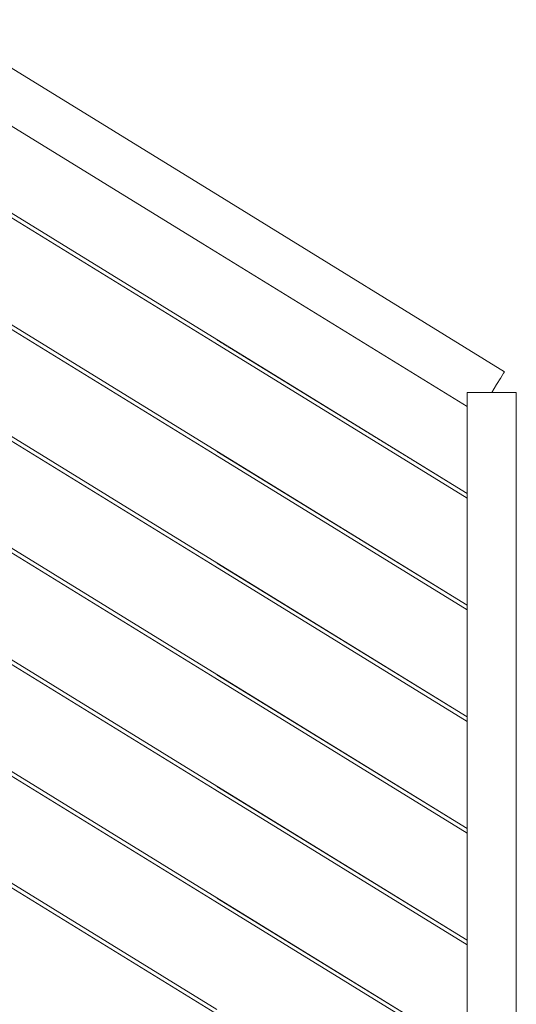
# Model space of a CAD drawing. Header units: millimetres. Extents: x -126680 to -83680, y 18016 to 39016.
# Tile 29 of 121: x -108508 to -108004, y 23064 to 24063. Entities that reach past the tile are written whole.
import ezdxf

# ---------------------------------------------------------------- set-up
doc = ezdxf.new("R2010")
doc.units = ezdxf.units.MM
doc.header["$MEASUREMENT"] = 0
doc.linetypes.add('Wipeout_Contour', pattern=[1000, 0, -1000])
doc.layers.add('Nowe_Konstrukcja - Schody', color=7, linetype='Continuous')
doc.layers.add('Nowe_Konstrukcja - Ściany zew', color=7, linetype='Continuous')
doc.layers.add('Nowe_Konstrukcja - Schody_Nr_pióra__101', color=250, linetype='Continuous', lineweight=13, true_color=0x333333)

msp = doc.modelspace()

# ---------------------------------------------------------------- wipeouts: each hides what was drawn before it
at = {"color": 254, "linetype": 'Wipeout_Contour', "lineweight": 0, "ltscale": 888160.817879}
msp.add_wipeout([(-109008.98, 23829.63), (-108587.93, 23570.65), (-108307.93, 23398.43), (-108053.98, 23242.23), (-108053.98, 23350.87), (-108310.03, 23508.36), (-108590.03, 23680.58), (-109008.98, 23938.27)], dxfattribs=at).dxf.layer = 'Nowe_Konstrukcja - Ściany zew'

# ---------------------------------------------------------------- next in the draw order: wipeouts: each hides what was drawn before it
at = {"color": 254, "linetype": 'Wipeout_Contour', "lineweight": 0, "ltscale": 888353.702502}
msp.add_wipeout([(-109008.98, 23942.96), (-108587.93, 23683.99), (-108307.93, 23511.76), (-108053.98, 23355.56), (-108053.98, 23464.2), (-108310.03, 23621.69), (-108590.03, 23793.91), (-109008.98, 24051.6)], dxfattribs=at).dxf.layer = 'Nowe_Konstrukcja - Ściany zew'

# ---------------------------------------------------------------- next in the draw order: wipeouts: each hides what was drawn before it
at = {"color": 254, "linetype": 'Wipeout_Contour', "lineweight": 0, "ltscale": 887587.469433}
msp.add_wipeout([(-109008.98, 23598.27), (-109008.98, 23489.63), (-108587.93, 23230.65), (-108307.93, 23058.43), (-108053.98, 22902.23), (-108053.98, 23010.87), (-108310.03, 23168.36), (-108590.03, 23340.58)], dxfattribs=at).dxf.layer = 'Nowe_Konstrukcja - Ściany zew'

# ---------------------------------------------------------------- next in the draw order: wipeouts: each hides what was drawn before it
at = {"color": 254, "linetype": 'Wipeout_Contour', "lineweight": 0, "ltscale": 887968.817156}
msp.add_wipeout([(-109008.98, 23824.93), (-109008.98, 23716.3), (-108587.93, 23457.32), (-108307.93, 23285.1), (-108053.98, 23128.9), (-108053.98, 23237.53), (-108310.03, 23395.02), (-108590.03, 23567.25)], dxfattribs=at).dxf.layer = 'Nowe_Konstrukcja - Ściany zew'

# ---------------------------------------------------------------- next in the draw order: wipeouts: each hides what was drawn before it
at = {"color": 254, "linetype": 'Wipeout_Contour', "lineweight": 0, "ltscale": 888751.291818}
msp.add_wipeout([(-109008.98, 24169.63), (-108587.93, 23910.65), (-108307.93, 23738.43), (-108053.98, 23582.23), (-108053.98, 23670.53), (-108322.08, 23835.43), (-108602.08, 24007.66), (-109008.98, 24257.93)], dxfattribs=at).dxf.layer = 'Nowe_Konstrukcja - Ściany zew'

# ---------------------------------------------------------------- next in the draw order: wipeouts: each hides what was drawn before it
at = {"color": 254, "linetype": 'Wipeout_Contour', "lineweight": 0, "ltscale": 887777.700793}
msp.add_wipeout([(-109008.98, 23711.6), (-109008.98, 23602.96), (-108587.93, 23343.99), (-108307.93, 23171.76), (-108053.98, 23015.56), (-108053.98, 23124.2), (-108310.03, 23281.69), (-108590.03, 23453.91)], dxfattribs=at).dxf.layer = 'Nowe_Konstrukcja - Ściany zew'

# ---------------------------------------------------------------- next in the draw order: wipeouts: each hides what was drawn before it
at = {"color": 254, "linetype": 'Wipeout_Contour', "lineweight": 0, "ltscale": 443565.59048}
msp.add_wipeout([(-108310.03, 23055.02), (-108309.72, 23055.52), (-108589.72, 23227.75), (-108590.03, 23227.25)], dxfattribs=at).dxf.layer = 'Nowe_Konstrukcja - Schody'
at = {"color": 254, "linetype": 'Wipeout_Contour', "lineweight": 0, "ltscale": 888547.470449}
msp.add_wipeout([(-109008.98, 24056.3), (-108587.93, 23797.32), (-108307.93, 23625.1), (-108053.98, 23468.9), (-108053.98, 23577.53), (-108310.03, 23735.02), (-108590.03, 23907.25), (-109008.98, 24164.93)], dxfattribs=at).dxf.layer = 'Nowe_Konstrukcja - Ściany zew'

# ---------------------------------------------------------------- next in the draw order: wipeouts: each hides what was drawn before it
at = {"color": 254, "linetype": 'Wipeout_Contour', "lineweight": 0, "ltscale": 443059.339345}
msp.add_wipeout([(-108322.08, 23835.43), (-108053.98, 23670.53), (-108053.98, 23672.77), (-108321.08, 23837.05)], dxfattribs=at).dxf.layer = 'Nowe_Konstrukcja - Schody'
at = {"color": 254, "linetype": 'Wipeout_Contour', "lineweight": 0, "ltscale": 443562.359183}
msp.add_wipeout([(-108308.98, 23056.73), (-108308.24, 23057.93), (-108588.24, 23230.15), (-108588.98, 23228.95)], dxfattribs=at).dxf.layer = 'Nowe_Konstrukcja - Schody'

# ---------------------------------------------------------------- next in the draw order: wipeouts: each hides what was drawn before it
at = {"color": 254, "linetype": 'Wipeout_Contour', "lineweight": 0, "ltscale": 443058.781343}
msp.add_wipeout([(-108321.08, 23837.05), (-108053.98, 23672.77), (-108053.98, 23679.13), (-108318.24, 23841.67)], dxfattribs=at).dxf.layer = 'Nowe_Konstrukcja - Schody'
at = {"color": 254, "linetype": 'Wipeout_Contour', "lineweight": 0, "ltscale": 443561.020776}
msp.add_wipeout([(-108308.24, 23057.93), (-108307.93, 23058.43), (-108587.93, 23230.65), (-108588.24, 23230.15)], dxfattribs=at).dxf.layer = 'Nowe_Konstrukcja - Schody'

# ---------------------------------------------------------------- next in the draw order: wipeouts: each hides what was drawn before it
at = {"color": 254, "linetype": 'Wipeout_Contour', "lineweight": 0, "ltscale": 553669.856688}
msp.add_wipeout([(-108318.24, 23841.67), (-108053.98, 23679.13), (-108053.98, 23684.5), (-108047.24, 23684.5), (-108313.99, 23848.58)], dxfattribs=at).dxf.layer = 'Nowe_Konstrukcja - Schody'

# ---------------------------------------------------------------- next in the draw order: wipeouts: each hides what was drawn before it
at = {"color": 254, "linetype": 'Wipeout_Contour', "lineweight": 0, "ltscale": 444273.721879}
msp.add_wipeout([(-108322.08, 23835.43), (-108321.08, 23837.05), (-108601.08, 24009.28), (-108602.08, 24007.66)], dxfattribs=at).dxf.layer = 'Nowe_Konstrukcja - Schody'
at = {"color": 254, "linetype": 'Wipeout_Contour', "lineweight": 0, "ltscale": 443021.122172}
msp.add_wipeout([(-108308.98, 23856.73), (-108313.99, 23848.58), (-108047.24, 23684.5), (-108028.98, 23684.5)], dxfattribs=at).dxf.layer = 'Nowe_Konstrukcja - Schody'

# ---------------------------------------------------------------- next in the draw order: wipeouts: each hides what was drawn before it
at = {"color": 254, "linetype": 'Wipeout_Contour', "lineweight": 0, "ltscale": 444268.916496}
msp.add_wipeout([(-108321.08, 23837.05), (-108318.24, 23841.67), (-108598.24, 24013.89), (-108601.08, 24009.28)], dxfattribs=at).dxf.layer = 'Nowe_Konstrukcja - Schody'
at = {"color": 254, "linetype": 'Wipeout_Contour', "lineweight": 0, "ltscale": 442993.905802}
msp.add_wipeout([(-108028.98, 23684.5), (-108023.97, 23692.65), (-108303.97, 23864.88), (-108308.98, 23856.73)], dxfattribs=at).dxf.layer = 'Nowe_Konstrukcja - Schody'

# ---------------------------------------------------------------- next in the draw order: wipeouts: each hides what was drawn before it
at = {"color": 254, "linetype": 'Wipeout_Contour', "lineweight": 0, "ltscale": 444260.038374}
msp.add_wipeout([(-108318.24, 23841.67), (-108313.99, 23848.58), (-108593.99, 24020.8), (-108598.24, 24013.89)], dxfattribs=at).dxf.layer = 'Nowe_Konstrukcja - Schody'
at = {"color": 254, "linetype": 'Wipeout_Contour', "lineweight": 0, "ltscale": 442982.28062}
msp.add_wipeout([(-108023.97, 23692.65), (-108019.72, 23699.56), (-108299.72, 23871.78), (-108303.97, 23864.88)], dxfattribs=at).dxf.layer = 'Nowe_Konstrukcja - Schody'
at = {"color": 254, "linetype": 'Wipeout_Contour', "lineweight": 0, "ltscale": 442000.842186}
msp.add_wipeout([(-108053.98, 22784.5), (-108003.98, 22784.5), (-108003.98, 23684.5), (-108053.98, 23684.5)], dxfattribs=at).dxf.layer = 'Nowe_Konstrukcja - Schody'

# ---------------------------------------------------------------- next in the draw order: linework, layer by layer
at = {"layer": 'Nowe_Konstrukcja - Schody_Nr_pióra__101', "color": 250, "linetype": 'Continuous', "lineweight": 13, "true_color": 0x333333}
for p, q in [((-108028.98, 23684.5), (-108023.97, 23692.65)), ((-108003.98, 22784.5), (-108003.98, 23684.5))]:
    msp.add_line(p, q, dxfattribs=at)

# ---------------------------------------------------------------- next in the draw order: wipeouts: each hides what was drawn before it
at = {"color": 254, "linetype": 'Wipeout_Contour', "lineweight": 0, "ltscale": 444248.440666}
msp.add_wipeout([(-108313.99, 23848.58), (-108308.98, 23856.73), (-108588.98, 24028.95), (-108593.99, 24020.8)], dxfattribs=at).dxf.layer = 'Nowe_Konstrukcja - Schody'
at = {"color": 254, "linetype": 'Wipeout_Contour', "lineweight": 0, "ltscale": 442973.384714}
msp.add_wipeout([(-108019.72, 23699.56), (-108016.88, 23704.18), (-108296.88, 23876.4), (-108299.72, 23871.78)], dxfattribs=at).dxf.layer = 'Nowe_Konstrukcja - Schody'
at = {"color": 254, "linetype": 'Wipeout_Contour', "lineweight": 0, "ltscale": 442474.423644}
msp.add_wipeout([(-108310.03, 23168.36), (-108053.98, 23010.87), (-108053.98, 23011.55), (-108309.72, 23168.86)], dxfattribs=at).dxf.layer = 'Nowe_Konstrukcja - Schody'

# ---------------------------------------------------------------- next in the draw order: wipeouts: each hides what was drawn before it
at = {"color": 254, "linetype": 'Wipeout_Contour', "lineweight": 0, "ltscale": 444235.890106}
msp.add_wipeout([(-108308.98, 23856.73), (-108303.97, 23864.88), (-108583.97, 24037.1), (-108588.98, 24028.95)], dxfattribs=at).dxf.layer = 'Nowe_Konstrukcja - Schody'
at = {"color": 254, "linetype": 'Wipeout_Contour', "lineweight": 0, "ltscale": 442968.570864}
msp.add_wipeout([(-108016.88, 23704.18), (-108015.88, 23705.8), (-108295.88, 23878.02), (-108296.88, 23876.4)], dxfattribs=at).dxf.layer = 'Nowe_Konstrukcja - Schody'
at = {"color": 254, "linetype": 'Wipeout_Contour', "lineweight": 0, "ltscale": 442473.993118}
msp.add_wipeout([(-108308.98, 23170.06), (-108053.98, 23013.21), (-108053.98, 23014.88), (-108308.24, 23171.26)], dxfattribs=at).dxf.layer = 'Nowe_Konstrukcja - Schody'

# ---------------------------------------------------------------- next in the draw order: linework, layer by layer
at = {"layer": 'Nowe_Konstrukcja - Schody_Nr_pióra__101', "color": 250, "linetype": 'Continuous', "lineweight": 13, "true_color": 0x333333}
for p, q in [((-108016.88, 23704.18), (-108015.88, 23705.8)), ((-108023.97, 23692.65), (-108019.72, 23699.56)), ((-108019.72, 23699.56), (-108016.88, 23704.18))]:
    msp.add_line(p, q, dxfattribs=at)

# ---------------------------------------------------------------- next in the draw order: wipeouts: each hides what was drawn before it
at = {"color": 254, "linetype": 'Wipeout_Contour', "lineweight": 0, "ltscale": 444224.297404}
msp.add_wipeout([(-108303.97, 23864.88), (-108299.72, 23871.78), (-108579.72, 24044.01), (-108583.97, 24037.1)], dxfattribs=at).dxf.layer = 'Nowe_Konstrukcja - Schody'
at = {"color": 254, "linetype": 'Wipeout_Contour', "lineweight": 0, "ltscale": 442473.811994}
msp.add_wipeout([(-108308.24, 23171.26), (-108053.98, 23014.88), (-108053.98, 23015.56), (-108307.93, 23171.76)], dxfattribs=at).dxf.layer = 'Nowe_Konstrukcja - Schody'

# ---------------------------------------------------------------- next in the draw order: wipeouts: each hides what was drawn before it
at = {"color": 254, "linetype": 'Wipeout_Contour', "lineweight": 0, "ltscale": 444215.426355}
msp.add_wipeout([(-108299.72, 23871.78), (-108296.88, 23876.4), (-108576.88, 24048.62), (-108579.72, 24044.01)], dxfattribs=at).dxf.layer = 'Nowe_Konstrukcja - Schody'
at = {"color": 254, "linetype": 'Wipeout_Contour', "lineweight": 0, "ltscale": 443660.415614}
msp.add_wipeout([(-108310.03, 23168.36), (-108309.72, 23168.86), (-108589.72, 23341.08), (-108590.03, 23340.58)], dxfattribs=at).dxf.layer = 'Nowe_Konstrukcja - Schody'

# ---------------------------------------------------------------- next in the draw order: wipeouts: each hides what was drawn before it
at = {"color": 254, "linetype": 'Wipeout_Contour', "lineweight": 0, "ltscale": 444210.625956}
msp.add_wipeout([(-108296.88, 23876.4), (-108295.88, 23878.02), (-108575.88, 24050.24), (-108576.88, 24048.62)], dxfattribs=at).dxf.layer = 'Nowe_Konstrukcja - Schody'
at = {"color": 254, "linetype": 'Wipeout_Contour', "lineweight": 0, "ltscale": 443657.193413}
msp.add_wipeout([(-108308.98, 23170.06), (-108308.24, 23171.26), (-108588.24, 23343.49), (-108588.98, 23342.28)], dxfattribs=at).dxf.layer = 'Nowe_Konstrukcja - Schody'

# ---------------------------------------------------------------- next in the draw order: wipeouts: each hides what was drawn before it
at = {"color": 254, "linetype": 'Wipeout_Contour', "lineweight": 0, "ltscale": 443655.858773}
msp.add_wipeout([(-108308.24, 23171.26), (-108307.93, 23171.76), (-108587.93, 23343.99), (-108588.24, 23343.49)], dxfattribs=at).dxf.layer = 'Nowe_Konstrukcja - Schody'

# ---------------------------------------------------------------- next in the draw order: wipeouts: each hides what was drawn before it
at = {"color": 254, "linetype": 'Wipeout_Contour', "lineweight": 0, "ltscale": 442569.271715}
msp.add_wipeout([(-108310.03, 23281.69), (-108053.98, 23124.2), (-108053.98, 23124.89), (-108309.72, 23282.19)], dxfattribs=at).dxf.layer = 'Nowe_Konstrukcja - Schody'

# ---------------------------------------------------------------- next in the draw order: wipeouts: each hides what was drawn before it
at = {"color": 254, "linetype": 'Wipeout_Contour', "lineweight": 0, "ltscale": 442568.851303}
msp.add_wipeout([(-108308.98, 23283.39), (-108053.98, 23126.55), (-108053.98, 23128.21), (-108308.24, 23284.6)], dxfattribs=at).dxf.layer = 'Nowe_Konstrukcja - Schody'

# ---------------------------------------------------------------- next in the draw order: wipeouts: each hides what was drawn before it
at = {"color": 254, "linetype": 'Wipeout_Contour', "lineweight": 0, "ltscale": 442568.674364}
msp.add_wipeout([(-108308.24, 23284.6), (-108053.98, 23128.21), (-108053.98, 23128.9), (-108307.93, 23285.1)], dxfattribs=at).dxf.layer = 'Nowe_Konstrukcja - Schody'

# ---------------------------------------------------------------- next in the draw order: linework, layer by layer
at = {"layer": 'Nowe_Konstrukcja - Schody_Nr_pióra__101', "color": 250, "linetype": 'Continuous', "lineweight": 13, "true_color": 0x333333}
for p, q in [((-108310.03, 23055.02), (-108590.03, 23227.25)), ((-108307.93, 23058.43), (-108587.93, 23230.65)), ((-108053.98, 23010.87), (-108310.03, 23168.36)), ((-108053.98, 23015.56), (-108307.93, 23171.76))]:
    msp.add_line(p, q, dxfattribs=at)

# ---------------------------------------------------------------- next in the draw order: wipeouts: each hides what was drawn before it
at = {"color": 254, "linetype": 'Wipeout_Contour', "lineweight": 0, "ltscale": 443755.683604}
msp.add_wipeout([(-108310.03, 23281.69), (-108309.72, 23282.19), (-108589.72, 23454.41), (-108590.03, 23453.91)], dxfattribs=at).dxf.layer = 'Nowe_Konstrukcja - Schody'

# ---------------------------------------------------------------- next in the draw order: wipeouts: each hides what was drawn before it
at = {"color": 254, "linetype": 'Wipeout_Contour', "lineweight": 0, "ltscale": 443752.470498}
msp.add_wipeout([(-108308.98, 23283.39), (-108308.24, 23284.6), (-108588.24, 23456.82), (-108588.98, 23455.62)], dxfattribs=at).dxf.layer = 'Nowe_Konstrukcja - Schody'

# ---------------------------------------------------------------- next in the draw order: wipeouts: each hides what was drawn before it
at = {"color": 254, "linetype": 'Wipeout_Contour', "lineweight": 0, "ltscale": 443751.139625}
msp.add_wipeout([(-108308.24, 23284.6), (-108307.93, 23285.1), (-108587.93, 23457.32), (-108588.24, 23456.82)], dxfattribs=at).dxf.layer = 'Nowe_Konstrukcja - Schody'

# ---------------------------------------------------------------- next in the draw order: wipeouts: each hides what was drawn before it
at = {"color": 254, "linetype": 'Wipeout_Contour', "lineweight": 0, "ltscale": 442664.563724}
msp.add_wipeout([(-108310.03, 23395.02), (-108053.98, 23237.53), (-108053.98, 23238.22), (-108309.72, 23395.52)], dxfattribs=at).dxf.layer = 'Nowe_Konstrukcja - Schody'

# ---------------------------------------------------------------- next in the draw order: wipeouts: each hides what was drawn before it
at = {"color": 254, "linetype": 'Wipeout_Contour', "lineweight": 0, "ltscale": 442664.153423}
msp.add_wipeout([(-108308.98, 23396.73), (-108053.98, 23239.88), (-108053.98, 23241.54), (-108308.24, 23397.93)], dxfattribs=at).dxf.layer = 'Nowe_Konstrukcja - Schody'

# ---------------------------------------------------------------- next in the draw order: wipeouts: each hides what was drawn before it
at = {"color": 254, "linetype": 'Wipeout_Contour', "lineweight": 0, "ltscale": 442663.980671}
msp.add_wipeout([(-108308.24, 23397.93), (-108053.98, 23241.54), (-108053.98, 23242.23), (-108307.93, 23398.43)], dxfattribs=at).dxf.layer = 'Nowe_Konstrukcja - Schody'

# ---------------------------------------------------------------- next in the draw order: linework, layer by layer
at = {"layer": 'Nowe_Konstrukcja - Schody_Nr_pióra__101', "color": 250, "linetype": 'Continuous', "lineweight": 13, "true_color": 0x333333}
for p, q in [((-108310.03, 23168.36), (-108590.03, 23340.58)), ((-108307.93, 23171.76), (-108587.93, 23343.99)), ((-108053.98, 23128.9), (-108307.93, 23285.1)), ((-108053.98, 23124.2), (-108310.03, 23281.69))]:
    msp.add_line(p, q, dxfattribs=at)

# ---------------------------------------------------------------- next in the draw order: wipeouts: each hides what was drawn before it
at = {"color": 254, "linetype": 'Wipeout_Contour', "lineweight": 0, "ltscale": 443851.394165}
msp.add_wipeout([(-108310.03, 23395.02), (-108309.72, 23395.52), (-108589.72, 23567.75), (-108590.03, 23567.25)], dxfattribs=at).dxf.layer = 'Nowe_Konstrukcja - Schody'

# ---------------------------------------------------------------- next in the draw order: wipeouts: each hides what was drawn before it
at = {"color": 254, "linetype": 'Wipeout_Contour', "lineweight": 0, "ltscale": 443848.190153}
msp.add_wipeout([(-108308.98, 23396.73), (-108308.24, 23397.93), (-108588.24, 23570.15), (-108588.98, 23568.95)], dxfattribs=at).dxf.layer = 'Nowe_Konstrukcja - Schody'

# ---------------------------------------------------------------- next in the draw order: wipeouts: each hides what was drawn before it
at = {"color": 254, "linetype": 'Wipeout_Contour', "lineweight": 0, "ltscale": 443846.863047}
msp.add_wipeout([(-108308.24, 23397.93), (-108307.93, 23398.43), (-108587.93, 23570.65), (-108588.24, 23570.15)], dxfattribs=at).dxf.layer = 'Nowe_Konstrukcja - Schody'

# ---------------------------------------------------------------- next in the draw order: wipeouts: each hides what was drawn before it
at = {"color": 254, "linetype": 'Wipeout_Contour', "lineweight": 0, "ltscale": 442760.299384}
msp.add_wipeout([(-108310.03, 23508.36), (-108053.98, 23350.87), (-108053.98, 23351.55), (-108309.72, 23508.86)], dxfattribs=at).dxf.layer = 'Nowe_Konstrukcja - Schody'

# ---------------------------------------------------------------- next in the draw order: wipeouts: each hides what was drawn before it
at = {"color": 254, "linetype": 'Wipeout_Contour', "lineweight": 0, "ltscale": 442759.899182}
msp.add_wipeout([(-108308.98, 23510.06), (-108053.98, 23353.21), (-108053.98, 23354.88), (-108308.24, 23511.26)], dxfattribs=at).dxf.layer = 'Nowe_Konstrukcja - Schody'

# ---------------------------------------------------------------- next in the draw order: wipeouts: each hides what was drawn before it
at = {"color": 254, "linetype": 'Wipeout_Contour', "lineweight": 0, "ltscale": 442759.730621}
msp.add_wipeout([(-108308.24, 23511.26), (-108053.98, 23354.88), (-108053.98, 23355.56), (-108307.93, 23511.76)], dxfattribs=at).dxf.layer = 'Nowe_Konstrukcja - Schody'

# ---------------------------------------------------------------- next in the draw order: linework, layer by layer
at = {"layer": 'Nowe_Konstrukcja - Schody_Nr_pióra__101', "color": 250, "linetype": 'Continuous', "lineweight": 13, "true_color": 0x333333}
for p, q in [((-108307.93, 23285.1), (-108587.93, 23457.32)), ((-108310.03, 23281.69), (-108590.03, 23453.91)), ((-108053.98, 23237.53), (-108310.03, 23395.02)), ((-108053.98, 23242.23), (-108307.93, 23398.43))]:
    msp.add_line(p, q, dxfattribs=at)

# ---------------------------------------------------------------- next in the draw order: wipeouts: each hides what was drawn before it
at = {"color": 254, "linetype": 'Wipeout_Contour', "lineweight": 0, "ltscale": 443947.54701}
msp.add_wipeout([(-108310.03, 23508.36), (-108309.72, 23508.86), (-108589.72, 23681.08), (-108590.03, 23680.58)], dxfattribs=at).dxf.layer = 'Nowe_Konstrukcja - Schody'

# ---------------------------------------------------------------- next in the draw order: wipeouts: each hides what was drawn before it
at = {"color": 254, "linetype": 'Wipeout_Contour', "lineweight": 0, "ltscale": 443944.352092}
msp.add_wipeout([(-108308.98, 23510.06), (-108308.24, 23511.26), (-108588.24, 23683.49), (-108588.98, 23682.28)], dxfattribs=at).dxf.layer = 'Nowe_Konstrukcja - Schody'

# ---------------------------------------------------------------- next in the draw order: wipeouts: each hides what was drawn before it
at = {"color": 254, "linetype": 'Wipeout_Contour', "lineweight": 0, "ltscale": 443943.028752}
msp.add_wipeout([(-108308.24, 23511.26), (-108307.93, 23511.76), (-108587.93, 23683.99), (-108588.24, 23683.49)], dxfattribs=at).dxf.layer = 'Nowe_Konstrukcja - Schody'

# ---------------------------------------------------------------- next in the draw order: wipeouts: each hides what was drawn before it
at = {"color": 254, "linetype": 'Wipeout_Contour', "lineweight": 0, "ltscale": 442856.478395}
msp.add_wipeout([(-108310.03, 23621.69), (-108053.98, 23464.2), (-108053.98, 23464.89), (-108309.72, 23622.19)], dxfattribs=at).dxf.layer = 'Nowe_Konstrukcja - Schody'

# ---------------------------------------------------------------- next in the draw order: wipeouts: each hides what was drawn before it
at = {"color": 254, "linetype": 'Wipeout_Contour', "lineweight": 0, "ltscale": 442856.088309}
msp.add_wipeout([(-108308.98, 23623.39), (-108053.98, 23466.55), (-108053.98, 23468.21), (-108308.24, 23624.6)], dxfattribs=at).dxf.layer = 'Nowe_Konstrukcja - Schody'

# ---------------------------------------------------------------- next in the draw order: wipeouts: each hides what was drawn before it
at = {"color": 254, "linetype": 'Wipeout_Contour', "lineweight": 0, "ltscale": 442855.923931}
msp.add_wipeout([(-108308.24, 23624.6), (-108053.98, 23468.21), (-108053.98, 23468.9), (-108307.93, 23625.1)], dxfattribs=at).dxf.layer = 'Nowe_Konstrukcja - Schody'

# ---------------------------------------------------------------- next in the draw order: linework, layer by layer
at = {"layer": 'Nowe_Konstrukcja - Schody_Nr_pióra__101', "color": 250, "linetype": 'Continuous', "lineweight": 13, "true_color": 0x333333}
for p, q in [((-108310.03, 23395.02), (-108590.03, 23567.25)), ((-108307.93, 23398.43), (-108587.93, 23570.65)), ((-108053.98, 23350.87), (-108310.03, 23508.36)), ((-108053.98, 23355.56), (-108307.93, 23511.76))]:
    msp.add_line(p, q, dxfattribs=at)

# ---------------------------------------------------------------- next in the draw order: wipeouts: each hides what was drawn before it
at = {"color": 254, "linetype": 'Wipeout_Contour', "lineweight": 0, "ltscale": 444044.141853}
msp.add_wipeout([(-108310.03, 23621.69), (-108309.72, 23622.19), (-108589.72, 23794.41), (-108590.03, 23793.91)], dxfattribs=at).dxf.layer = 'Nowe_Konstrukcja - Schody'

# ---------------------------------------------------------------- next in the draw order: wipeouts: each hides what was drawn before it
at = {"color": 254, "linetype": 'Wipeout_Contour', "lineweight": 0, "ltscale": 444040.956027}
msp.add_wipeout([(-108308.98, 23623.39), (-108308.24, 23624.6), (-108588.24, 23796.82), (-108588.98, 23795.62)], dxfattribs=at).dxf.layer = 'Nowe_Konstrukcja - Schody'

# ---------------------------------------------------------------- next in the draw order: wipeouts: each hides what was drawn before it
at = {"color": 254, "linetype": 'Wipeout_Contour', "lineweight": 0, "ltscale": 444039.636454}
msp.add_wipeout([(-108308.24, 23624.6), (-108307.93, 23625.1), (-108587.93, 23797.32), (-108588.24, 23796.82)], dxfattribs=at).dxf.layer = 'Nowe_Konstrukcja - Schody'

# ---------------------------------------------------------------- next in the draw order: wipeouts: each hides what was drawn before it
at = {"color": 254, "linetype": 'Wipeout_Contour', "lineweight": 0, "ltscale": 442953.100514}
msp.add_wipeout([(-108310.03, 23735.02), (-108053.98, 23577.53), (-108053.98, 23578.22), (-108309.72, 23735.52)], dxfattribs=at).dxf.layer = 'Nowe_Konstrukcja - Schody'

# ---------------------------------------------------------------- next in the draw order: wipeouts: each hides what was drawn before it
at = {"color": 254, "linetype": 'Wipeout_Contour', "lineweight": 0, "ltscale": 442952.720507}
msp.add_wipeout([(-108308.98, 23736.73), (-108053.98, 23579.88), (-108053.98, 23581.54), (-108308.24, 23737.93)], dxfattribs=at).dxf.layer = 'Nowe_Konstrukcja - Schody'

# ---------------------------------------------------------------- next in the draw order: wipeouts: each hides what was drawn before it
at = {"color": 254, "linetype": 'Wipeout_Contour', "lineweight": 0, "ltscale": 442952.560304}
msp.add_wipeout([(-108308.24, 23737.93), (-108053.98, 23581.54), (-108053.98, 23582.23), (-108307.93, 23738.43)], dxfattribs=at).dxf.layer = 'Nowe_Konstrukcja - Schody'

# ---------------------------------------------------------------- next in the draw order: linework, layer by layer
at = {"layer": 'Nowe_Konstrukcja - Schody_Nr_pióra__101', "color": 250, "linetype": 'Continuous', "lineweight": 13, "true_color": 0x333333}
for p, q in [((-108015.88, 23705.8), (-108295.88, 23878.02)), ((-108310.03, 23508.36), (-108590.03, 23680.58)), ((-108307.93, 23511.76), (-108587.93, 23683.99)), ((-108053.98, 23684.5), (-108003.98, 23684.5)), ((-108053.98, 22784.5), (-108053.98, 23684.5)), ((-108053.98, 23468.9), (-108307.93, 23625.1)), ((-108053.98, 23464.2), (-108310.03, 23621.69))]:
    msp.add_line(p, q, dxfattribs=at)

# ---------------------------------------------------------------- next in the draw order: wipeouts: each hides what was drawn before it
at = {"color": 254, "linetype": 'Wipeout_Contour', "lineweight": 0, "ltscale": 444141.178404}
msp.add_wipeout([(-108310.03, 23735.02), (-108309.72, 23735.52), (-108589.72, 23907.75), (-108590.03, 23907.25)], dxfattribs=at).dxf.layer = 'Nowe_Konstrukcja - Schody'

# ---------------------------------------------------------------- next in the draw order: wipeouts: each hides what was drawn before it
at = {"color": 254, "linetype": 'Wipeout_Contour', "lineweight": 0, "ltscale": 444138.00167}
msp.add_wipeout([(-108308.98, 23736.73), (-108308.24, 23737.93), (-108588.24, 23910.15), (-108588.98, 23908.95)], dxfattribs=at).dxf.layer = 'Nowe_Konstrukcja - Schody'

# ---------------------------------------------------------------- next in the draw order: wipeouts: each hides what was drawn before it
at = {"color": 254, "linetype": 'Wipeout_Contour', "lineweight": 0, "ltscale": 444136.685863}
msp.add_wipeout([(-108308.24, 23737.93), (-108307.93, 23738.43), (-108587.93, 23910.65), (-108588.24, 23910.15)], dxfattribs=at).dxf.layer = 'Nowe_Konstrukcja - Schody'

# ---------------------------------------------------------------- next in the draw order: linework, layer by layer
at = {"layer": 'Nowe_Konstrukcja - Schody_Nr_pióra__101', "color": 250, "linetype": 'Continuous', "lineweight": 13, "true_color": 0x333333}
for p, q in [((-108295.88, 23878.02), (-108575.88, 24050.24)), ((-108322.08, 23835.43), (-108602.08, 24007.66)), ((-108310.03, 23735.02), (-108590.03, 23907.25)), ((-108307.93, 23738.43), (-108587.93, 23910.65)), ((-108053.98, 23670.53), (-108322.08, 23835.43)), ((-108307.93, 23625.1), (-108587.93, 23797.32)), ((-108310.03, 23621.69), (-108590.03, 23793.91)), ((-108053.98, 23577.53), (-108310.03, 23735.02)), ((-108053.98, 23582.23), (-108307.93, 23738.43))]:
    msp.add_line(p, q, dxfattribs=at)

doc.saveas('drawing.dxf')
